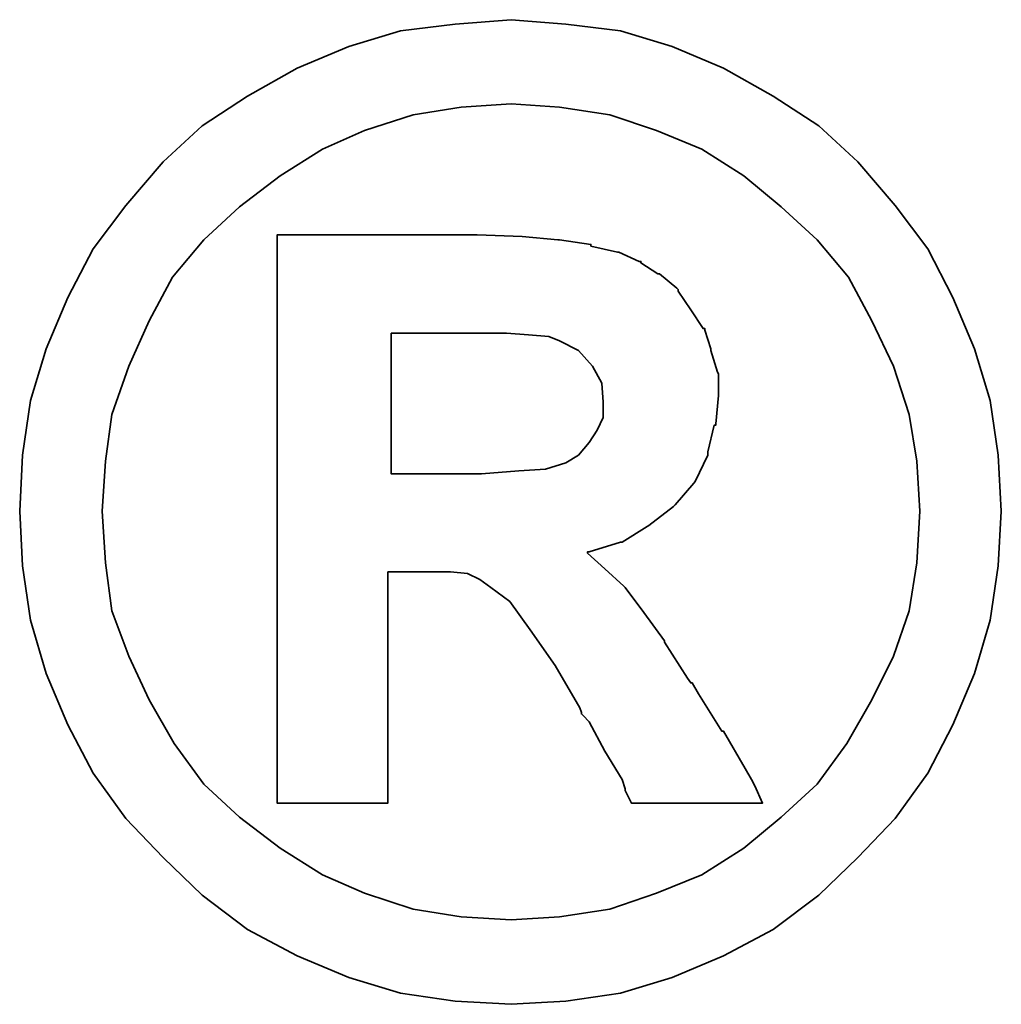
# Model space of a CAD drawing. Extents: x 81 to 675, y -211 to 131.
# Tile 46 of 47: x 662.416 to 663.063, y 96.179 to 96.828. Entities that reach past the tile are written whole.
import ezdxf

# ---------------------------------------------------------------- set-up
doc = ezdxf.new("R2010")
doc.units = 0
doc.header["$MEASUREMENT"] = 0
doc.layers.add('DIM', color=4, linetype='CONTINUOUS')
doc.layers.add('layer 1', color=7, linetype='CONTINUOUS')

# ---------------------------------------------------------------- blocks, each defined once
blk = doc.blocks.new('TBI MOTION logo(完整正式版)')
at = {"layer": 'layer 1', "color": 22, "lineweight": 35}
for points, knots in [([(81.20634, 4.98624), (81.20634, 4.98624), (81.18649, 5.32862), (81.18649, 5.32862), (81.18649, 5.32862), (81.18649, 5.32862), (81.13886, 5.66206), (81.13886, 5.66206), (81.13886, 5.66206), (81.13886, 5.66206), (81.04359, 5.97764), (81.04359, 5.97764), (81.04359, 5.97764), (81.04359, 5.97764), (80.91061, 6.29124), (80.91061, 6.29124), (80.91061, 6.29124), (80.91061, 6.29124), (80.75778, 6.58697), (80.75778, 6.58697), (80.75778, 6.58697), (80.75778, 6.58697), (80.5593, 6.85294), (80.5593, 6.85294), (80.5593, 6.85294), (80.5593, 6.85294), (80.33105, 7.1189), (80.33105, 7.1189), (80.33105, 7.1189), (80.33105, 7.1189), (80.09287, 7.33921), (80.09287, 7.33921), (80.09287, 7.33921), (80.09287, 7.33921), (79.815, 7.51982), (79.815, 7.51982), (79.815, 7.51982), (79.815, 7.51982), (79.51133, 7.69051), (79.51133, 7.69051), (79.51133, 7.69051), (79.51133, 7.69051), (79.19773, 7.8235), (79.19773, 7.8235), (79.19773, 7.8235), (79.19773, 7.8235), (78.88215, 7.91877), (78.88215, 7.91877), (78.88215, 7.91877), (78.88215, 7.91877), (78.54871, 7.95846), (78.54871, 7.95846), (78.54871, 7.95846), (78.54871, 7.95846), (78.21526, 7.98625), (78.21526, 7.98625), (78.21526, 7.98625), (78.21526, 7.98625), (77.87388, 7.95846), (77.87388, 7.95846), (77.87388, 7.95846), (77.87388, 7.95846), (77.54044, 7.91877), (77.54044, 7.91877), (77.54044, 7.91877), (77.54044, 7.91877), (77.22485, 7.8235), (77.22485, 7.8235), (77.22485, 7.8235), (77.22485, 7.8235), (76.91027, 7.69051), (76.91027, 7.69051), (76.91027, 7.69051), (76.91027, 7.69051), (76.6056, 7.51982), (76.6056, 7.51982), (76.6056, 7.51982), (76.6056, 7.51982), (76.32972, 7.33921), (76.32972, 7.33921), (76.32972, 7.33921), (76.32972, 7.33921), (76.09154, 7.1189), (76.09154, 7.1189), (76.09154, 7.1189), (76.09154, 7.1189), (75.86329, 6.85294), (75.86329, 6.85294), (75.86329, 6.85294), (75.86329, 6.85294), (75.66382, 6.58697), (75.66382, 6.58697), (75.66382, 6.58697), (75.66382, 6.58697), (75.51099, 6.29124), (75.51099, 6.29124), (75.51099, 6.29124), (75.51099, 6.29124), (75.37702, 5.97764), (75.37702, 5.97764), (75.37702, 5.97764), (75.37702, 5.97764), (75.28175, 5.66206), (75.28175, 5.66206), (75.28175, 5.66206), (75.28175, 5.66206), (75.23411, 5.32862), (75.23411, 5.32862), (75.23411, 5.32862), (75.23411, 5.32862), (75.21625, 4.98624), (75.21625, 4.98624), (75.21625, 4.98624), (75.21625, 4.98624), (75.23411, 4.6528), (75.23411, 4.6528), (75.23411, 4.6528), (75.23411, 4.6528), (75.28175, 4.32035), (75.28175, 4.32035), (75.28175, 4.32035), (75.28175, 4.32035), (75.37702, 3.99583), (75.37702, 3.99583), (75.37702, 3.99583), (75.37702, 3.99583), (75.51099, 3.68224), (75.51099, 3.68224), (75.51099, 3.68224), (75.51099, 3.68224), (75.66382, 3.38749), (75.66382, 3.38749), (75.66382, 3.38749), (75.66382, 3.38749), (75.86329, 3.10963), (75.86329, 3.10963), (75.86329, 3.10963), (75.86329, 3.10963), (76.09154, 2.87145), (76.09154, 2.87145), (76.09154, 2.87145), (76.09154, 2.87145), (76.32972, 2.6432), (76.32972, 2.6432), (76.32972, 2.6432), (76.32972, 2.6432), (76.6056, 2.43381), (76.6056, 2.43381), (76.6056, 2.43381), (76.6056, 2.43381), (76.91027, 2.27205), (76.91027, 2.27205), (76.91027, 2.27205), (76.91027, 2.27205), (77.22485, 2.13906), (77.22485, 2.13906), (77.22485, 2.13906), (77.22485, 2.13906), (77.54044, 2.0438), (77.54044, 2.0438), (77.54044, 2.0438), (77.54044, 2.0438), (77.87388, 1.99616), (77.87388, 1.99616), (77.87388, 1.99616), (77.87388, 1.99616), (78.21526, 1.97631), (78.21526, 1.97631), (78.21526, 1.97631), (78.21526, 1.97631), (78.54871, 1.99616), (78.54871, 1.99616), (78.54871, 1.99616), (78.54871, 1.99616), (78.88215, 2.0438), (78.88215, 2.0438), (78.88215, 2.0438), (78.88215, 2.0438), (79.19773, 2.13906), (79.19773, 2.13906), (79.19773, 2.13906), (79.19773, 2.13906), (79.51133, 2.27205), (79.51133, 2.27205), (79.51133, 2.27205), (79.51133, 2.27205), (79.815, 2.43381), (79.815, 2.43381), (79.815, 2.43381), (79.815, 2.43381), (80.09287, 2.6432), (80.09287, 2.6432), (80.09287, 2.6432), (80.09287, 2.6432), (80.33105, 2.87145), (80.33105, 2.87145), (80.33105, 2.87145), (80.33105, 2.87145), (80.5593, 3.10963), (80.5593, 3.10963), (80.5593, 3.10963), (80.5593, 3.10963), (80.75778, 3.38749), (80.75778, 3.38749), (80.75778, 3.38749), (80.75778, 3.38749), (80.91061, 3.68224), (80.91061, 3.68224), (80.91061, 3.68224), (80.91061, 3.68224), (81.04359, 3.99583), (81.04359, 3.99583), (81.04359, 3.99583), (81.04359, 3.99583), (81.13886, 4.32035), (81.13886, 4.32035), (81.13886, 4.32035), (81.13886, 4.32035), (81.18649, 4.6528), (81.18649, 4.6528), (81.18649, 4.6528), (81.18649, 4.6528), (81.20634, 4.98624), (81.20634, 4.98624)], [0, 0, 0, 0, 0.0178571, 0.0178571, 0.0178571, 0.0178571, 0.0357143, 0.0357143, 0.0357143, 0.0357143, 0.0535714, 0.0535714, 0.0535714, 0.0535714, 0.0714286, 0.0714286, 0.0714286, 0.0714286, 0.0892857, 0.0892857, 0.0892857, 0.0892857, 0.1071429, 0.1071429, 0.1071429, 0.1071429, 0.125, 0.125, 0.125, 0.125, 0.1428571, 0.1428571, 0.1428571, 0.1428571, 0.1607143, 0.1607143, 0.1607143, 0.1607143, 0.1785714, 0.1785714, 0.1785714, 0.1785714, 0.1964286, 0.1964286, 0.1964286, 0.1964286, 0.2142857, 0.2142857, 0.2142857, 0.2142857, 0.2321429, 0.2321429, 0.2321429, 0.2321429, 0.25, 0.25, 0.25, 0.25, 0.2678571, 0.2678571, 0.2678571, 0.2678571, 0.2857143, 0.2857143, 0.2857143, 0.2857143, 0.3035714, 0.3035714, 0.3035714, 0.3035714, 0.3214286, 0.3214286, 0.3214286, 0.3214286, 0.3392857, 0.3392857, 0.3392857, 0.3392857, 0.3571429, 0.3571429, 0.3571429, 0.3571429, 0.375, 0.375, 0.375, 0.375, 0.3928571, 0.3928571, 0.3928571, 0.3928571, 0.4107143, 0.4107143, 0.4107143, 0.4107143, 0.4285714, 0.4285714, 0.4285714, 0.4285714, 0.4464286, 0.4464286, 0.4464286, 0.4464286, 0.4642857, 0.4642857, 0.4642857, 0.4642857, 0.4821429, 0.4821429, 0.4821429, 0.4821429, 0.5, 0.5, 0.5, 0.5, 0.5178571, 0.5178571, 0.5178571, 0.5178571, 0.5357143, 0.5357143, 0.5357143, 0.5357143, 0.5535714, 0.5535714, 0.5535714, 0.5535714, 0.5714286, 0.5714286, 0.5714286, 0.5714286, 0.5892857, 0.5892857, 0.5892857, 0.5892857, 0.6071429, 0.6071429, 0.6071429, 0.6071429, 0.625, 0.625, 0.625, 0.625, 0.6428571, 0.6428571, 0.6428571, 0.6428571, 0.6607143, 0.6607143, 0.6607143, 0.6607143, 0.6785714, 0.6785714, 0.6785714, 0.6785714, 0.6964286, 0.6964286, 0.6964286, 0.6964286, 0.7142857, 0.7142857, 0.7142857, 0.7142857, 0.7321429, 0.7321429, 0.7321429, 0.7321429, 0.75, 0.75, 0.75, 0.75, 0.7678571, 0.7678571, 0.7678571, 0.7678571, 0.7857143, 0.7857143, 0.7857143, 0.7857143, 0.8035714, 0.8035714, 0.8035714, 0.8035714, 0.8214286, 0.8214286, 0.8214286, 0.8214286, 0.8392857, 0.8392857, 0.8392857, 0.8392857, 0.8571429, 0.8571429, 0.8571429, 0.8571429, 0.875, 0.875, 0.875, 0.875, 0.8928571, 0.8928571, 0.8928571, 0.8928571, 0.9107143, 0.9107143, 0.9107143, 0.9107143, 0.9285714, 0.9285714, 0.9285714, 0.9285714, 0.9464286, 0.9464286, 0.9464286, 0.9464286, 0.9642857, 0.9642857, 0.9642857, 0.9642857, 0.9821429, 0.9821429, 0.9821429, 0.9821429, 1, 1, 1, 1]), ([(80.71014, 4.98624), (80.71014, 4.98624), (80.69129, 5.29091), (80.69129, 5.29091), (80.69129, 5.29091), (80.69129, 5.29091), (80.64464, 5.57672), (80.64464, 5.57672), (80.64464, 5.57672), (80.64464, 5.57672), (80.54937, 5.87245), (80.54937, 5.87245), (80.54937, 5.87245), (80.54937, 5.87245), (80.41639, 6.14833), (80.41639, 6.14833), (80.41639, 6.14833), (80.41639, 6.14833), (80.27349, 6.41429), (80.27349, 6.41429), (80.27349, 6.41429), (80.27349, 6.41429), (80.08295, 6.64255), (80.08295, 6.64255), (80.08295, 6.64255), (80.08295, 6.64255), (79.86264, 6.84301), (79.86264, 6.84301), (79.86264, 6.84301), (79.86264, 6.84301), (79.63439, 7.03355), (79.63439, 7.03355), (79.63439, 7.03355), (79.63439, 7.03355), (79.37835, 7.1963), (79.37835, 7.1963), (79.37835, 7.1963), (79.37835, 7.1963), (79.10246, 7.30944), (79.10246, 7.30944), (79.10246, 7.30944), (79.10246, 7.30944), (78.81665, 7.40471), (78.81665, 7.40471), (78.81665, 7.40471), (78.81665, 7.40471), (78.511, 7.45234), (78.511, 7.45234), (78.511, 7.45234), (78.511, 7.45234), (78.21526, 7.47219), (78.21526, 7.47219), (78.21526, 7.47219), (78.21526, 7.47219), (77.9106, 7.45234), (77.9106, 7.45234), (77.9106, 7.45234), (77.9106, 7.45234), (77.61685, 7.40471), (77.61685, 7.40471), (77.61685, 7.40471), (77.61685, 7.40471), (77.32012, 7.30944), (77.32012, 7.30944), (77.32012, 7.30944), (77.32012, 7.30944), (77.06309, 7.1963), (77.06309, 7.1963), (77.06309, 7.1963), (77.06309, 7.1963), (76.80606, 7.03355), (76.80606, 7.03355), (76.80606, 7.03355), (76.80606, 7.03355), (76.55797, 6.84301), (76.55797, 6.84301), (76.55797, 6.84301), (76.55797, 6.84301), (76.34063, 6.64255), (76.34063, 6.64255), (76.34063, 6.64255), (76.34063, 6.64255), (76.1491, 6.41429), (76.1491, 6.41429), (76.1491, 6.41429), (76.1491, 6.41429), (76.0062, 6.14833), (76.0062, 6.14833), (76.0062, 6.14833), (76.0062, 6.14833), (75.88314, 5.87245), (75.88314, 5.87245), (75.88314, 5.87245), (75.88314, 5.87245), (75.77794, 5.57672), (75.77794, 5.57672), (75.77794, 5.57672), (75.77794, 5.57672), (75.73924, 5.29091), (75.73924, 5.29091), (75.73924, 5.29091), (75.73924, 5.29091), (75.72039, 4.98624), (75.72039, 4.98624), (75.72039, 4.98624), (75.72039, 4.98624), (75.73924, 4.67165), (75.73924, 4.67165), (75.73924, 4.67165), (75.73924, 4.67165), (75.77794, 4.37791), (75.77794, 4.37791), (75.77794, 4.37791), (75.77794, 4.37791), (75.88314, 4.10102), (75.88314, 4.10102), (75.88314, 4.10102), (75.88314, 4.10102), (76.0062, 3.83407), (76.0062, 3.83407), (76.0062, 3.83407), (76.0062, 3.83407), (76.15902, 3.56811), (76.15902, 3.56811), (76.15902, 3.56811), (76.15902, 3.56811), (76.34063, 3.32001), (76.34063, 3.32001), (76.34063, 3.32001), (76.34063, 3.32001), (76.55797, 3.11955), (76.55797, 3.11955), (76.55797, 3.11955), (76.55797, 3.11955), (76.80606, 2.92901), (76.80606, 2.92901), (76.80606, 2.92901), (76.80606, 2.92901), (77.06309, 2.76725), (77.06309, 2.76725), (77.06309, 2.76725), (77.06309, 2.76725), (77.32012, 2.65412), (77.32012, 2.65412), (77.32012, 2.65412), (77.32012, 2.65412), (77.61685, 2.55786), (77.61685, 2.55786), (77.61685, 2.55786), (77.61685, 2.55786), (77.9106, 2.51022), (77.9106, 2.51022), (77.9106, 2.51022), (77.9106, 2.51022), (78.21526, 2.49137), (78.21526, 2.49137), (78.21526, 2.49137), (78.21526, 2.49137), (78.511, 2.51022), (78.511, 2.51022), (78.511, 2.51022), (78.511, 2.51022), (78.81665, 2.55786), (78.81665, 2.55786), (78.81665, 2.55786), (78.81665, 2.55786), (79.10246, 2.65412), (79.10246, 2.65412), (79.10246, 2.65412), (79.10246, 2.65412), (79.37835, 2.76725), (79.37835, 2.76725), (79.37835, 2.76725), (79.37835, 2.76725), (79.63439, 2.92901), (79.63439, 2.92901), (79.63439, 2.92901), (79.63439, 2.92901), (79.86264, 3.11955), (79.86264, 3.11955), (79.86264, 3.11955), (79.86264, 3.11955), (80.08295, 3.32001), (80.08295, 3.32001), (80.08295, 3.32001), (80.08295, 3.32001), (80.26356, 3.56811), (80.26356, 3.56811), (80.26356, 3.56811), (80.26356, 3.56811), (80.41639, 3.83407), (80.41639, 3.83407), (80.41639, 3.83407), (80.41639, 3.83407), (80.54937, 4.10102), (80.54937, 4.10102), (80.54937, 4.10102), (80.54937, 4.10102), (80.64464, 4.37791), (80.64464, 4.37791), (80.64464, 4.37791), (80.64464, 4.37791), (80.69129, 4.67165), (80.69129, 4.67165), (80.69129, 4.67165), (80.69129, 4.67165), (80.71014, 4.98624), (80.71014, 4.98624)], [0, 0, 0, 0, 0.0192308, 0.0192308, 0.0192308, 0.0192308, 0.0384615, 0.0384615, 0.0384615, 0.0384615, 0.0576923, 0.0576923, 0.0576923, 0.0576923, 0.0769231, 0.0769231, 0.0769231, 0.0769231, 0.0961538, 0.0961538, 0.0961538, 0.0961538, 0.1153846, 0.1153846, 0.1153846, 0.1153846, 0.1346154, 0.1346154, 0.1346154, 0.1346154, 0.1538462, 0.1538462, 0.1538462, 0.1538462, 0.1730769, 0.1730769, 0.1730769, 0.1730769, 0.1923077, 0.1923077, 0.1923077, 0.1923077, 0.2115385, 0.2115385, 0.2115385, 0.2115385, 0.2307692, 0.2307692, 0.2307692, 0.2307692, 0.25, 0.25, 0.25, 0.25, 0.2692308, 0.2692308, 0.2692308, 0.2692308, 0.2884615, 0.2884615, 0.2884615, 0.2884615, 0.3076923, 0.3076923, 0.3076923, 0.3076923, 0.3269231, 0.3269231, 0.3269231, 0.3269231, 0.3461538, 0.3461538, 0.3461538, 0.3461538, 0.3653846, 0.3653846, 0.3653846, 0.3653846, 0.3846154, 0.3846154, 0.3846154, 0.3846154, 0.4038462, 0.4038462, 0.4038462, 0.4038462, 0.4230769, 0.4230769, 0.4230769, 0.4230769, 0.4423077, 0.4423077, 0.4423077, 0.4423077, 0.4615385, 0.4615385, 0.4615385, 0.4615385, 0.4807692, 0.4807692, 0.4807692, 0.4807692, 0.5, 0.5, 0.5, 0.5, 0.5192308, 0.5192308, 0.5192308, 0.5192308, 0.5384615, 0.5384615, 0.5384615, 0.5384615, 0.5576923, 0.5576923, 0.5576923, 0.5576923, 0.5769231, 0.5769231, 0.5769231, 0.5769231, 0.5961538, 0.5961538, 0.5961538, 0.5961538, 0.6153846, 0.6153846, 0.6153846, 0.6153846, 0.6346154, 0.6346154, 0.6346154, 0.6346154, 0.6538462, 0.6538462, 0.6538462, 0.6538462, 0.6730769, 0.6730769, 0.6730769, 0.6730769, 0.6923077, 0.6923077, 0.6923077, 0.6923077, 0.7115385, 0.7115385, 0.7115385, 0.7115385, 0.7307692, 0.7307692, 0.7307692, 0.7307692, 0.75, 0.75, 0.75, 0.75, 0.7692308, 0.7692308, 0.7692308, 0.7692308, 0.7884615, 0.7884615, 0.7884615, 0.7884615, 0.8076923, 0.8076923, 0.8076923, 0.8076923, 0.8269231, 0.8269231, 0.8269231, 0.8269231, 0.8461538, 0.8461538, 0.8461538, 0.8461538, 0.8653846, 0.8653846, 0.8653846, 0.8653846, 0.8846154, 0.8846154, 0.8846154, 0.8846154, 0.9038462, 0.9038462, 0.9038462, 0.9038462, 0.9230769, 0.9230769, 0.9230769, 0.9230769, 0.9423077, 0.9423077, 0.9423077, 0.9423077, 0.9615385, 0.9615385, 0.9615385, 0.9615385, 0.9807692, 0.9807692, 0.9807692, 0.9807692, 1, 1, 1, 1]), ([(76.78721, 3.2823), (76.78721, 3.2823), (76.78721, 3.32001), (76.78721, 3.32001), (76.78721, 3.32001), (76.78721, 3.32001), (76.78721, 3.42422), (76.78721, 3.42422), (76.78721, 3.42422), (76.78721, 3.42422), (76.78721, 3.59689), (76.78721, 3.59689), (76.78721, 3.59689), (76.78721, 3.59689), (76.78721, 3.80529), (76.78721, 3.80529), (76.78721, 3.80529), (76.78721, 3.80529), (76.78721, 4.0524), (76.78721, 4.0524), (76.78721, 4.0524), (76.78721, 4.0524), (76.78721, 4.32035), (76.78721, 4.32035), (76.78721, 4.32035), (76.78721, 4.32035), (76.78721, 4.92868), (76.78721, 4.92868), (76.78721, 4.92868), (76.78721, 4.92868), (76.78721, 5.53801), (76.78721, 5.53801), (76.78721, 5.53801), (76.78721, 5.53801), (76.78721, 5.82482), (76.78721, 5.82482), (76.78721, 5.82482), (76.78721, 5.82482), (76.78721, 6.07291), (76.78721, 6.07291), (76.78721, 6.07291), (76.78721, 6.07291), (76.78721, 6.30017), (76.78721, 6.30017), (76.78721, 6.30017), (76.78721, 6.30017), (76.78721, 6.45399), (76.78721, 6.45399), (76.78721, 6.45399), (76.78721, 6.45399), (76.78721, 6.5572), (76.78721, 6.5572), (76.78721, 6.5572), (76.78721, 6.5572), (76.78721, 6.59689), (76.78721, 6.59689), (76.78721, 6.59689), (76.78721, 6.59689), (76.78721, 6.67232), (76.78721, 6.67232), (76.78721, 6.67232), (76.78721, 6.67232), (76.8537, 6.67232), (76.8537, 6.67232), (76.8537, 6.67232), (76.8537, 6.67232), (76.87355, 6.67232), (76.87355, 6.67232), (76.87355, 6.67232), (76.87355, 6.67232), (76.91027, 6.67232), (76.91027, 6.67232), (76.91027, 6.67232), (76.91027, 6.67232), (77.04424, 6.67232), (77.04424, 6.67232), (77.04424, 6.67232), (77.04424, 6.67232), (77.22485, 6.67232), (77.22485, 6.67232), (77.22485, 6.67232), (77.22485, 6.67232), (77.43524, 6.67232), (77.43524, 6.67232), (77.43524, 6.67232), (77.43524, 6.67232), (77.65357, 6.67232), (77.65357, 6.67232), (77.65357, 6.67232), (77.65357, 6.67232), (77.82625, 6.67232), (77.82625, 6.67232), (77.82625, 6.67232), (77.82625, 6.67232), (77.94037, 6.67232), (77.94037, 6.67232), (77.94037, 6.67232), (77.94037, 6.67232), (77.97709, 6.67232), (77.97709, 6.67232), (77.97709, 6.67232), (77.97709, 6.67232), (77.99694, 6.67232), (77.99694, 6.67232), (77.99694, 6.67232), (77.99694, 6.67232), (78.00686, 6.67232), (78.00686, 6.67232), (78.00686, 6.67232), (78.00686, 6.67232), (78.28275, 6.6624), (78.28275, 6.6624), (78.28275, 6.6624), (78.28275, 6.6624), (78.50107, 6.64255), (78.50107, 6.64255), (78.50107, 6.64255), (78.50107, 6.64255), (78.511, 6.64255), (78.511, 6.64255), (78.511, 6.64255), (78.511, 6.64255), (78.70154, 6.61476), (78.70154, 6.61476), (78.70154, 6.61476), (78.70154, 6.61476), (78.70154, 6.60483), (78.70154, 6.60483), (78.70154, 6.60483), (78.70154, 6.60483), (78.86429, 6.56713), (78.86429, 6.56713), (78.86429, 6.56713), (78.86429, 6.56713), (78.87223, 6.56713), (78.87223, 6.56713), (78.87223, 6.56713), (78.87223, 6.56713), (78.99727, 6.51056), (78.99727, 6.51056), (78.99727, 6.51056), (78.99727, 6.51056), (79.00719, 6.51056), (79.00719, 6.51056), (79.00719, 6.51056), (79.00719, 6.51056), (79.00719, 6.50162), (79.00719, 6.50162), (79.00719, 6.50162), (79.00719, 6.50162), (79.1104, 6.43415), (79.1104, 6.43415), (79.1104, 6.43415), (79.1104, 6.43415), (79.12132, 6.43415), (79.12132, 6.43415), (79.12132, 6.43415), (79.12132, 6.43415), (79.22552, 6.34781), (79.22552, 6.34781), (79.22552, 6.34781), (79.22552, 6.34781), (79.23544, 6.33888), (79.23544, 6.33888), (79.23544, 6.33888), (79.23544, 6.33888), (79.23544, 6.32895), (79.23544, 6.32895), (79.23544, 6.32895), (79.23544, 6.32895), (79.31087, 6.21483), (79.31087, 6.21483), (79.31087, 6.21483), (79.31087, 6.21483), (79.38629, 6.1007), (79.38629, 6.1007), (79.38629, 6.1007), (79.38629, 6.1007), (79.3972, 6.1007), (79.3972, 6.1007), (79.3972, 6.1007), (79.3972, 6.1007), (79.3972, 6.09078), (79.3972, 6.09078), (79.3972, 6.09078), (79.3972, 6.09078), (79.43392, 5.97764), (79.43392, 5.97764), (79.43392, 5.97764), (79.43392, 5.97764), (79.43392, 5.96772), (79.43392, 5.96772), (79.43392, 5.96772), (79.43392, 5.96772), (79.47362, 5.83474), (79.47362, 5.83474), (79.47362, 5.83474), (79.47362, 5.83474), (79.48156, 5.82482), (79.48156, 5.82482), (79.48156, 5.82482), (79.48156, 5.82482), (79.48156, 5.69977), (79.48156, 5.69977), (79.48156, 5.69977), (79.48156, 5.69977), (79.48156, 5.69183), (79.48156, 5.69183), (79.48156, 5.69183), (79.48156, 5.69183), (79.4637, 5.51915), (79.4637, 5.51915), (79.4637, 5.51915), (79.4637, 5.51915), (79.4637, 5.51122), (79.4637, 5.51122), (79.4637, 5.51122), (79.4637, 5.51122), (79.45377, 5.51122), (79.45377, 5.51122), (79.45377, 5.51122), (79.45377, 5.51122), (79.41507, 5.34847), (79.41507, 5.34847), (79.41507, 5.34847), (79.41507, 5.34847), (79.41507, 5.33854), (79.41507, 5.33854), (79.41507, 5.33854), (79.41507, 5.33854), (79.41507, 5.32862), (79.41507, 5.32862), (79.41507, 5.32862), (79.41507, 5.32862), (79.33865, 5.16785), (79.33865, 5.16785), (79.33865, 5.16785), (79.33865, 5.16785), (79.33071, 5.15693), (79.33071, 5.15693), (79.33071, 5.15693), (79.33071, 5.15693), (79.2156, 5.02495), (79.2156, 5.02495), (79.2156, 5.02495), (79.2156, 5.02495), (79.20567, 5.01502), (79.20567, 5.01502), (79.20567, 5.01502), (79.20567, 5.01502), (79.05483, 4.89991), (79.05483, 4.89991), (79.05483, 4.89991), (79.05483, 4.89991), (79.04491, 4.89197), (79.04491, 4.89197), (79.04491, 4.89197), (79.04491, 4.89197), (78.89208, 4.7967), (78.89208, 4.7967), (78.89208, 4.7967), (78.89208, 4.7967), (78.88215, 4.7967), (78.88215, 4.7967), (78.88215, 4.7967), (78.88215, 4.7967), (78.69161, 4.73913), (78.69161, 4.73913), (78.69161, 4.73913), (78.69161, 4.73913), (78.68169, 4.73913), (78.68169, 4.73913), (78.68169, 4.73913), (78.68169, 4.73913), (78.68169, 4.72921), (78.68169, 4.72921), (78.68169, 4.72921), (78.68169, 4.72921), (78.78688, 4.63394), (78.78688, 4.63394), (78.78688, 4.63394), (78.78688, 4.63394), (78.902, 4.52875), (78.902, 4.52875), (78.902, 4.52875), (78.902, 4.52875), (78.91093, 4.52081), (78.91093, 4.52081), (78.91093, 4.52081), (78.91093, 4.52081), (79.02506, 4.36798), (79.02506, 4.36798), (79.02506, 4.36798), (79.02506, 4.36798), (79.1501, 4.1953), (79.1501, 4.1953), (79.1501, 4.1953), (79.1501, 4.1953), (79.1501, 4.18736), (79.1501, 4.18736), (79.1501, 4.18736), (79.1501, 4.18736), (79.29201, 3.96705), (79.29201, 3.96705), (79.29201, 3.96705), (79.29201, 3.96705), (79.31087, 3.93828), (79.31087, 3.93828), (79.31087, 3.93828), (79.31087, 3.93828), (79.32079, 3.93828), (79.32079, 3.93828), (79.32079, 3.93828), (79.32079, 3.93828), (79.3585, 3.87178), (79.3585, 3.87178), (79.3585, 3.87178), (79.3585, 3.87178), (79.50141, 3.64353), (79.50141, 3.64353), (79.50141, 3.64353), (79.50141, 3.64353), (79.51133, 3.64353), (79.51133, 3.64353), (79.51133, 3.64353), (79.51133, 3.64353), (79.64431, 3.41528), (79.64431, 3.41528), (79.64431, 3.41528), (79.64431, 3.41528), (79.68202, 3.3478), (79.68202, 3.3478), (79.68202, 3.3478), (79.68202, 3.3478), (79.70187, 3.31009), (79.70187, 3.31009), (79.70187, 3.31009), (79.70187, 3.31009), (79.7495, 3.2049), (79.7495, 3.2049), (79.7495, 3.2049), (79.7495, 3.2049), (79.64431, 3.2049), (79.64431, 3.2049), (79.64431, 3.2049), (79.64431, 3.2049), (79.62546, 3.2049), (79.62546, 3.2049), (79.62546, 3.2049), (79.62546, 3.2049), (79.53912, 3.2049), (79.53912, 3.2049), (79.53912, 3.2049), (79.53912, 3.2049), (79.31087, 3.2049), (79.31087, 3.2049), (79.31087, 3.2049), (79.31087, 3.2049), (79.08262, 3.2049), (79.08262, 3.2049), (79.08262, 3.2049), (79.08262, 3.2049), (79.00719, 3.2049), (79.00719, 3.2049), (79.00719, 3.2049), (79.00719, 3.2049), (78.98735, 3.2049), (78.98735, 3.2049), (78.98735, 3.2049), (78.98735, 3.2049), (78.94964, 3.2049), (78.94964, 3.2049), (78.94964, 3.2049), (78.94964, 3.2049), (78.92979, 3.24459), (78.92979, 3.24459), (78.92979, 3.24459), (78.92979, 3.24459), (78.91093, 3.2823), (78.91093, 3.2823), (78.91093, 3.2823), (78.91093, 3.2823), (78.91093, 3.29223), (78.91093, 3.29223), (78.91093, 3.29223), (78.91093, 3.29223), (78.89208, 3.3478), (78.89208, 3.3478), (78.89208, 3.3478), (78.89208, 3.3478), (78.78688, 3.52048), (78.78688, 3.52048), (78.78688, 3.52048), (78.78688, 3.52048), (78.69161, 3.7001), (78.69161, 3.7001), (78.69161, 3.7001), (78.69161, 3.7001), (78.6539, 3.7388), (78.6539, 3.7388), (78.6539, 3.7388), (78.6539, 3.7388), (78.64398, 3.74873), (78.64398, 3.74873), (78.64398, 3.74873), (78.64398, 3.74873), (78.64398, 3.75766), (78.64398, 3.75766), (78.64398, 3.75766), (78.64398, 3.75766), (78.63405, 3.78644), (78.63405, 3.78644), (78.63405, 3.78644), (78.63405, 3.78644), (78.48321, 4.04347), (78.48321, 4.04347), (78.48321, 4.04347), (78.48321, 4.04347), (78.33038, 4.2618), (78.33038, 4.2618), (78.33038, 4.2618), (78.33038, 4.2618), (78.20732, 4.43447), (78.20732, 4.43447), (78.20732, 4.43447), (78.20732, 4.43447), (78.09221, 4.52081), (78.09221, 4.52081), (78.09221, 4.52081), (78.09221, 4.52081), (78.02472, 4.56845), (78.02472, 4.56845), (78.02472, 4.56845), (78.02472, 4.56845), (77.9493, 4.60616), (77.9493, 4.60616), (77.9493, 4.60616), (77.9493, 4.60616), (77.8451, 4.61608), (77.8451, 4.61608), (77.8451, 4.61608), (77.8451, 4.61608), (77.71113, 4.61608), (77.71113, 4.61608), (77.71113, 4.61608), (77.71113, 4.61608), (77.69128, 4.61608), (77.69128, 4.61608), (77.69128, 4.61608), (77.69128, 4.61608), (77.67342, 4.61608), (77.67342, 4.61608), (77.67342, 4.61608), (77.67342, 4.61608), (77.5583, 4.61608), (77.5583, 4.61608), (77.5583, 4.61608), (77.5583, 4.61608), (77.46303, 4.61608), (77.46303, 4.61608), (77.46303, 4.61608), (77.46303, 4.61608), (77.46303, 4.54761), (77.46303, 4.54761), (77.46303, 4.54761), (77.46303, 4.54761), (77.46303, 4.47318), (77.46303, 4.47318), (77.46303, 4.47318), (77.46303, 4.47318), (77.46303, 4.24294), (77.46303, 4.24294), (77.46303, 4.24294), (77.46303, 4.24294), (77.46303, 3.99583), (77.46303, 3.99583), (77.46303, 3.99583), (77.46303, 3.99583), (77.46303, 3.72888), (77.46303, 3.72888), (77.46303, 3.72888), (77.46303, 3.72888), (77.46303, 3.51055), (77.46303, 3.51055), (77.46303, 3.51055), (77.46303, 3.51055), (77.46303, 3.42422), (77.46303, 3.42422), (77.46303, 3.42422), (77.46303, 3.42422), (77.46303, 3.35773), (77.46303, 3.35773), (77.46303, 3.35773), (77.46303, 3.35773), (77.46303, 3.30017), (77.46303, 3.30017), (77.46303, 3.30017), (77.46303, 3.30017), (77.46303, 3.2823), (77.46303, 3.2823), (77.46303, 3.2823), (77.46303, 3.2823), (77.46303, 3.2049), (77.46303, 3.2049), (77.46303, 3.2049), (77.46303, 3.2049), (77.39753, 3.2049), (77.39753, 3.2049), (77.39753, 3.2049), (77.39753, 3.2049), (77.37768, 3.2049), (77.37768, 3.2049), (77.37768, 3.2049), (77.37768, 3.2049), (77.32012, 3.2049), (77.32012, 3.2049), (77.32012, 3.2049), (77.32012, 3.2049), (77.12165, 3.2049), (77.12165, 3.2049), (77.12165, 3.2049), (77.12165, 3.2049), (76.94897, 3.2049), (76.94897, 3.2049), (76.94897, 3.2049), (76.94897, 3.2049), (76.8924, 3.2049), (76.8924, 3.2049), (76.8924, 3.2049), (76.8924, 3.2049), (76.8537, 3.2049), (76.8537, 3.2049), (76.8537, 3.2049), (76.8537, 3.2049), (76.78721, 3.2049), (76.78721, 3.2049), (76.78721, 3.2049), (76.78721, 3.2049), (76.78721, 3.2823), (76.78721, 3.2823)], [0, 0, 0, 0, 0.0074074, 0.0074074, 0.0074074, 0.0074074, 0.0148148, 0.0148148, 0.0148148, 0.0148148, 0.0222222, 0.0222222, 0.0222222, 0.0222222, 0.0296296, 0.0296296, 0.0296296, 0.0296296, 0.037037, 0.037037, 0.037037, 0.037037, 0.0444444, 0.0444444, 0.0444444, 0.0444444, 0.0518519, 0.0518519, 0.0518519, 0.0518519, 0.0592593, 0.0592593, 0.0592593, 0.0592593, 0.0666667, 0.0666667, 0.0666667, 0.0666667, 0.0740741, 0.0740741, 0.0740741, 0.0740741, 0.0814815, 0.0814815, 0.0814815, 0.0814815, 0.0888889, 0.0888889, 0.0888889, 0.0888889, 0.0962963, 0.0962963, 0.0962963, 0.0962963, 0.1037037, 0.1037037, 0.1037037, 0.1037037, 0.1111111, 0.1111111, 0.1111111, 0.1111111, 0.1185185, 0.1185185, 0.1185185, 0.1185185, 0.1259259, 0.1259259, 0.1259259, 0.1259259, 0.1333333, 0.1333333, 0.1333333, 0.1333333, 0.1407407, 0.1407407, 0.1407407, 0.1407407, 0.1481481, 0.1481481, 0.1481481, 0.1481481, 0.1555556, 0.1555556, 0.1555556, 0.1555556, 0.162963, 0.162963, 0.162963, 0.162963, 0.1703704, 0.1703704, 0.1703704, 0.1703704, 0.1777778, 0.1777778, 0.1777778, 0.1777778, 0.1851852, 0.1851852, 0.1851852, 0.1851852, 0.1925926, 0.1925926, 0.1925926, 0.1925926, 0.2, 0.2, 0.2, 0.2, 0.2074074, 0.2074074, 0.2074074, 0.2074074, 0.2148148, 0.2148148, 0.2148148, 0.2148148, 0.2222222, 0.2222222, 0.2222222, 0.2222222, 0.2296296, 0.2296296, 0.2296296, 0.2296296, 0.237037, 0.237037, 0.237037, 0.237037, 0.2444444, 0.2444444, 0.2444444, 0.2444444, 0.2518519, 0.2518519, 0.2518519, 0.2518519, 0.2592593, 0.2592593, 0.2592593, 0.2592593, 0.2666667, 0.2666667, 0.2666667, 0.2666667, 0.2740741, 0.2740741, 0.2740741, 0.2740741, 0.2814815, 0.2814815, 0.2814815, 0.2814815, 0.2888889, 0.2888889, 0.2888889, 0.2888889, 0.2962963, 0.2962963, 0.2962963, 0.2962963, 0.3037037, 0.3037037, 0.3037037, 0.3037037, 0.3111111, 0.3111111, 0.3111111, 0.3111111, 0.3185185, 0.3185185, 0.3185185, 0.3185185, 0.3259259, 0.3259259, 0.3259259, 0.3259259, 0.3333333, 0.3333333, 0.3333333, 0.3333333, 0.3407407, 0.3407407, 0.3407407, 0.3407407, 0.3481481, 0.3481481, 0.3481481, 0.3481481, 0.3555556, 0.3555556, 0.3555556, 0.3555556, 0.362963, 0.362963, 0.362963, 0.362963, 0.3703704, 0.3703704, 0.3703704, 0.3703704, 0.3777778, 0.3777778, 0.3777778, 0.3777778, 0.3851852, 0.3851852, 0.3851852, 0.3851852, 0.3925926, 0.3925926, 0.3925926, 0.3925926, 0.4, 0.4, 0.4, 0.4, 0.4074074, 0.4074074, 0.4074074, 0.4074074, 0.4148148, 0.4148148, 0.4148148, 0.4148148, 0.4222222, 0.4222222, 0.4222222, 0.4222222, 0.4296296, 0.4296296, 0.4296296, 0.4296296, 0.437037, 0.437037, 0.437037, 0.437037, 0.4444444, 0.4444444, 0.4444444, 0.4444444, 0.4518519, 0.4518519, 0.4518519, 0.4518519, 0.4592593, 0.4592593, 0.4592593, 0.4592593, 0.4666667, 0.4666667, 0.4666667, 0.4666667, 0.4740741, 0.4740741, 0.4740741, 0.4740741, 0.4814815, 0.4814815, 0.4814815, 0.4814815, 0.4888889, 0.4888889, 0.4888889, 0.4888889, 0.4962963, 0.4962963, 0.4962963, 0.4962963, 0.5037037, 0.5037037, 0.5037037, 0.5037037, 0.5111111, 0.5111111, 0.5111111, 0.5111111, 0.5185185, 0.5185185, 0.5185185, 0.5185185, 0.5259259, 0.5259259, 0.5259259, 0.5259259, 0.5333333, 0.5333333, 0.5333333, 0.5333333, 0.5407407, 0.5407407, 0.5407407, 0.5407407, 0.5481481, 0.5481481, 0.5481481, 0.5481481, 0.5555556, 0.5555556, 0.5555556, 0.5555556, 0.562963, 0.562963, 0.562963, 0.562963, 0.5703704, 0.5703704, 0.5703704, 0.5703704, 0.5777778, 0.5777778, 0.5777778, 0.5777778, 0.5851852, 0.5851852, 0.5851852, 0.5851852, 0.5925926, 0.5925926, 0.5925926, 0.5925926, 0.6, 0.6, 0.6, 0.6, 0.6074074, 0.6074074, 0.6074074, 0.6074074, 0.6148148, 0.6148148, 0.6148148, 0.6148148, 0.6222222, 0.6222222, 0.6222222, 0.6222222, 0.6296296, 0.6296296, 0.6296296, 0.6296296, 0.637037, 0.637037, 0.637037, 0.637037, 0.6444444, 0.6444444, 0.6444444, 0.6444444, 0.6518519, 0.6518519, 0.6518519, 0.6518519, 0.6592593, 0.6592593, 0.6592593, 0.6592593, 0.6666667, 0.6666667, 0.6666667, 0.6666667, 0.6740741, 0.6740741, 0.6740741, 0.6740741, 0.6814815, 0.6814815, 0.6814815, 0.6814815, 0.6888889, 0.6888889, 0.6888889, 0.6888889, 0.6962963, 0.6962963, 0.6962963, 0.6962963, 0.7037037, 0.7037037, 0.7037037, 0.7037037, 0.7111111, 0.7111111, 0.7111111, 0.7111111, 0.7185185, 0.7185185, 0.7185185, 0.7185185, 0.7259259, 0.7259259, 0.7259259, 0.7259259, 0.7333333, 0.7333333, 0.7333333, 0.7333333, 0.7407407, 0.7407407, 0.7407407, 0.7407407, 0.7481481, 0.7481481, 0.7481481, 0.7481481, 0.7555556, 0.7555556, 0.7555556, 0.7555556, 0.762963, 0.762963, 0.762963, 0.762963, 0.7703704, 0.7703704, 0.7703704, 0.7703704, 0.7777778, 0.7777778, 0.7777778, 0.7777778, 0.7851852, 0.7851852, 0.7851852, 0.7851852, 0.7925926, 0.7925926, 0.7925926, 0.7925926, 0.8, 0.8, 0.8, 0.8, 0.8074074, 0.8074074, 0.8074074, 0.8074074, 0.8148148, 0.8148148, 0.8148148, 0.8148148, 0.8222222, 0.8222222, 0.8222222, 0.8222222, 0.8296296, 0.8296296, 0.8296296, 0.8296296, 0.837037, 0.837037, 0.837037, 0.837037, 0.8444444, 0.8444444, 0.8444444, 0.8444444, 0.8518519, 0.8518519, 0.8518519, 0.8518519, 0.8592593, 0.8592593, 0.8592593, 0.8592593, 0.8666667, 0.8666667, 0.8666667, 0.8666667, 0.8740741, 0.8740741, 0.8740741, 0.8740741, 0.8814815, 0.8814815, 0.8814815, 0.8814815, 0.8888889, 0.8888889, 0.8888889, 0.8888889, 0.8962963, 0.8962963, 0.8962963, 0.8962963, 0.9037037, 0.9037037, 0.9037037, 0.9037037, 0.9111111, 0.9111111, 0.9111111, 0.9111111, 0.9185185, 0.9185185, 0.9185185, 0.9185185, 0.9259259, 0.9259259, 0.9259259, 0.9259259, 0.9333333, 0.9333333, 0.9333333, 0.9333333, 0.9407407, 0.9407407, 0.9407407, 0.9407407, 0.9481481, 0.9481481, 0.9481481, 0.9481481, 0.9555556, 0.9555556, 0.9555556, 0.9555556, 0.962963, 0.962963, 0.962963, 0.962963, 0.9703704, 0.9703704, 0.9703704, 0.9703704, 0.9777778, 0.9777778, 0.9777778, 0.9777778, 0.9851852, 0.9851852, 0.9851852, 0.9851852, 0.9925926, 0.9925926, 0.9925926, 0.9925926, 1, 1, 1, 1]), ([(77.48288, 6.07291), (77.48288, 6.07291), (77.48288, 5.99551), (77.48288, 5.99551), (77.48288, 5.99551), (77.48288, 5.99551), (77.48288, 5.82482), (77.48288, 5.82482), (77.48288, 5.82482), (77.48288, 5.82482), (77.48288, 5.63328), (77.48288, 5.63328), (77.48288, 5.63328), (77.48288, 5.63328), (77.48288, 5.46358), (77.48288, 5.46358), (77.48288, 5.46358), (77.48288, 5.46358), (77.48288, 5.29091), (77.48288, 5.29091), (77.48288, 5.29091), (77.48288, 5.29091), (77.48288, 5.21449), (77.48288, 5.21449), (77.48288, 5.21449), (77.48288, 5.21449), (77.50074, 5.21449), (77.50074, 5.21449), (77.50074, 5.21449), (77.50074, 5.21449), (77.71113, 5.21449), (77.71113, 5.21449), (77.71113, 5.21449), (77.71113, 5.21449), (77.94037, 5.21449), (77.94037, 5.21449), (77.94037, 5.21449), (77.94037, 5.21449), (78.01579, 5.21449), (78.01579, 5.21449), (78.01579, 5.21449), (78.01579, 5.21449), (78.03465, 5.21449), (78.03465, 5.21449), (78.03465, 5.21449), (78.03465, 5.21449), (78.2629, 5.23335), (78.2629, 5.23335), (78.2629, 5.23335), (78.2629, 5.23335), (78.42565, 5.24327), (78.42565, 5.24327), (78.42565, 5.24327), (78.42565, 5.24327), (78.54871, 5.28098), (78.54871, 5.28098), (78.54871, 5.28098), (78.54871, 5.28098), (78.62611, 5.32862), (78.62611, 5.32862), (78.62611, 5.32862), (78.62611, 5.32862), (78.69161, 5.40503), (78.69161, 5.40503), (78.69161, 5.40503), (78.69161, 5.40503), (78.73925, 5.48145), (78.73925, 5.48145), (78.73925, 5.48145), (78.73925, 5.48145), (78.77696, 5.55885), (78.77696, 5.55885), (78.77696, 5.55885), (78.77696, 5.55885), (78.77696, 5.65214), (78.77696, 5.65214), (78.77696, 5.65214), (78.77696, 5.65214), (78.76902, 5.76726), (78.76902, 5.76726), (78.76902, 5.76726), (78.76902, 5.76726), (78.71146, 5.87245), (78.71146, 5.87245), (78.71146, 5.87245), (78.71146, 5.87245), (78.62611, 5.96772), (78.62611, 5.96772), (78.62611, 5.96772), (78.62611, 5.96772), (78.511, 6.02528), (78.511, 6.02528), (78.511, 6.02528), (78.511, 6.02528), (78.44451, 6.05306), (78.44451, 6.05306), (78.44451, 6.05306), (78.44451, 6.05306), (78.32046, 6.06299), (78.32046, 6.06299), (78.32046, 6.06299), (78.32046, 6.06299), (78.18748, 6.07291), (78.18748, 6.07291), (78.18748, 6.07291), (78.18748, 6.07291), (77.99694, 6.07291), (77.99694, 6.07291), (77.99694, 6.07291), (77.99694, 6.07291), (77.97709, 6.07291), (77.97709, 6.07291), (77.97709, 6.07291), (77.97709, 6.07291), (77.90167, 6.07291), (77.90167, 6.07291), (77.90167, 6.07291), (77.90167, 6.07291), (77.69128, 6.07291), (77.69128, 6.07291), (77.69128, 6.07291), (77.69128, 6.07291), (77.50074, 6.07291), (77.50074, 6.07291), (77.50074, 6.07291), (77.50074, 6.07291), (77.48288, 6.07291), (77.48288, 6.07291)], [0, 0, 0, 0, 0.03125, 0.03125, 0.03125, 0.03125, 0.0625, 0.0625, 0.0625, 0.0625, 0.09375, 0.09375, 0.09375, 0.09375, 0.125, 0.125, 0.125, 0.125, 0.15625, 0.15625, 0.15625, 0.15625, 0.1875, 0.1875, 0.1875, 0.1875, 0.21875, 0.21875, 0.21875, 0.21875, 0.25, 0.25, 0.25, 0.25, 0.28125, 0.28125, 0.28125, 0.28125, 0.3125, 0.3125, 0.3125, 0.3125, 0.34375, 0.34375, 0.34375, 0.34375, 0.375, 0.375, 0.375, 0.375, 0.40625, 0.40625, 0.40625, 0.40625, 0.4375, 0.4375, 0.4375, 0.4375, 0.46875, 0.46875, 0.46875, 0.46875, 0.5, 0.5, 0.5, 0.5, 0.53125, 0.53125, 0.53125, 0.53125, 0.5625, 0.5625, 0.5625, 0.5625, 0.59375, 0.59375, 0.59375, 0.59375, 0.625, 0.625, 0.625, 0.625, 0.65625, 0.65625, 0.65625, 0.65625, 0.6875, 0.6875, 0.6875, 0.6875, 0.71875, 0.71875, 0.71875, 0.71875, 0.75, 0.75, 0.75, 0.75, 0.78125, 0.78125, 0.78125, 0.78125, 0.8125, 0.8125, 0.8125, 0.8125, 0.84375, 0.84375, 0.84375, 0.84375, 0.875, 0.875, 0.875, 0.875, 0.90625, 0.90625, 0.90625, 0.90625, 0.9375, 0.9375, 0.9375, 0.9375, 0.96875, 0.96875, 0.96875, 0.96875, 1, 1, 1, 1])]:
    blk.add_open_spline(points, degree=3, knots=knots, dxfattribs=at)

msp = doc.modelspace()

# ---------------------------------------------------------------- block references
at = {"layer": 'DIM', "xscale": 0.1079999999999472, "yscale": 0.1079999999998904, "zscale": 0.108}
msp.add_blockref('TBI MOTION logo(完整正式版)', (654.29277, 95.96522), dxfattribs=at)

doc.saveas('drawing.dxf')
